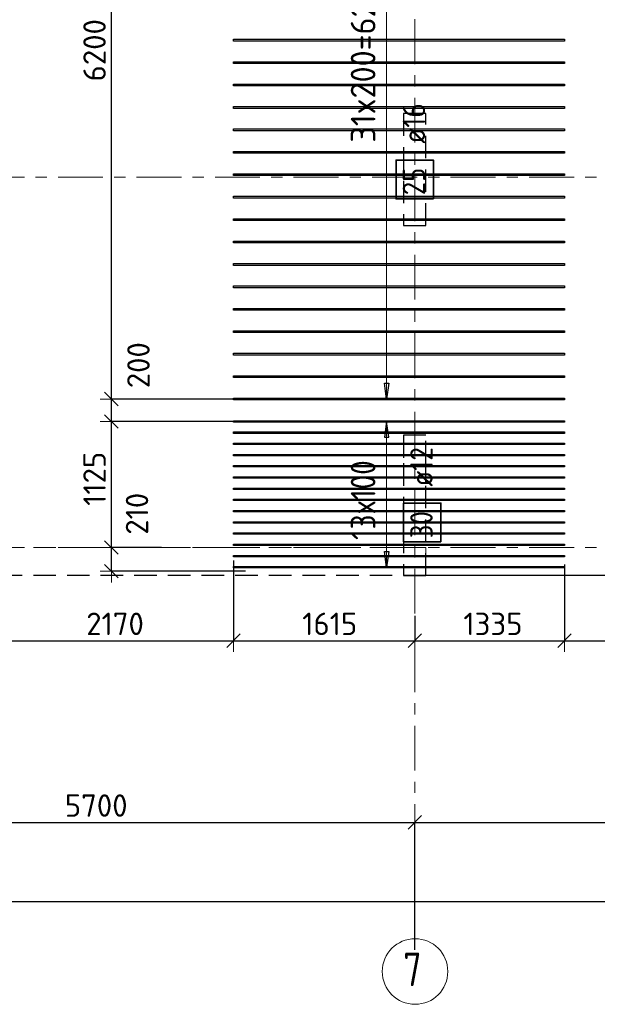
# Model space of a CAD drawing. Header units: metres. Extents: x -38 to 97, y -15 to 21.
# Tile 12 of 82: x 16 to 21, y -4 to 5. Entities that reach past the tile are written whole.
import ezdxf

# ---------------------------------------------------------------- set-up
doc = ezdxf.new("R2010")
doc.units = ezdxf.units.M
doc.header["$PDMODE"] = 65
for name, pattern in [('______11', [0.5, 0.4, -0.05, 0, -0.05]), ('______2', [0.27, 0.2, -0.07]), ('______3', [0.5, 0.4, -0.1]), ('______5', [1.1, 0.8, -0.1, 0.1, -0.1])]:
    doc.linetypes.add(name, pattern=pattern)
for name, color, linetype, lineweight in [('XR$2$Осевая линия (1)', 7, '______5', 13), ('XR$2$Размерная линия (1)', 7, 'Continuous', 13), ('XR$3$Балка (1)', 7, '______3', 13), ('XR$3$Перекрытие (1)', 7, 'Continuous', 35), ('XR$3$Размерная линия (1)', 7, 'Continuous', 13)]:
    doc.layers.add(name, color=color, linetype=linetype, lineweight=lineweight)
doc.layers.add('XR$3$Арм.стержн.Доп. Арм верхн.зоны Х', color=7, linetype='Continuous', lineweight=35, true_color=0x8c8cff)
doc.layers.add('XR$5$Стена_ бетон несущ.', color=7, linetype='Continuous', lineweight=70, true_color=0xb4b496)
doc.styles.add('ISOCPEUR', font='txt')
doc.dimstyles.new('DIMSTYLE_3', dxfattribs={"dimtxt": 0.2, "dimasz": 0.2, "dimexe": 0, "dimexo": 0, "dimgap": 0.1, "dimtad": 2, "dimdec": 0, "dimlfac": 1000, "dimrnd": 5, "dimzin": 12, "dimdsep": 46, "dimtxsty": 'ISOCPEUR', "dimblk1": 'ALL_ML_STRICH', "dimblk2": 'ALL_ML_STRICH', "dimsah": 1, "dimcen": 0, "dimclrd": 7, "dimclre": 256, "dimclrt": 7, "dimadec": 0, "dimazin": 0, "dimtfac": 1, "dimtdec": 0, "dimtix": 1, "dimtmove": 2, "dimatfit": 3, "dimfxl": 0, "dimtzin": 0, "dimlwd": 0, "dimlwe": -3, "dimarcsym": 0})
doc.dimstyles.new('DIMSTYLE_7', dxfattribs={"dimtxt": 0.2, "dimasz": 0.2, "dimexe": 0, "dimexo": 0, "dimgap": 0.1, "dimtad": 0, "dimdec": 0, "dimlfac": 1000, "dimrnd": 5, "dimzin": 12, "dimdsep": 46, "dimtxsty": 'ISOCPEUR', "dimblk1": 'ALL_ML_STRICH', "dimblk2": 'ALL_ML_STRICH', "dimsah": 1, "dimcen": 0, "dimclrd": 7, "dimclre": 256, "dimclrt": 7, "dimadec": 0, "dimazin": 0, "dimtfac": 1, "dimtdec": 0, "dimtix": 1, "dimtmove": 2, "dimatfit": 3, "dimfxl": 0, "dimtvp": 1.2, "dimtzin": 0, "dimlwd": 0, "dimlwe": -3, "dimarcsym": 0})

# ---------------------------------------------------------------- blocks, each defined once
blk = doc.blocks.new('ALL_ML_STRICH')
at = {"color": 0, "linetype": 'ByBlock', "lineweight": -2}
for p, q in [((0, -0.5), (0, 0.5)), ((-1, 0), (0.5, 0)), ((-0.3, -0.3), (0.3, 0.3))]:
    blk.add_line(p, q, dxfattribs=at)
blk = doc.blocks.new('*D12')
at = {"layer": 'DEFPOINTS', "color": 7, "linetype": 'Continuous', "lineweight": 13, "transparency": 33554687}
for p in [(0.5, -3.1033), (0.5, -3.1563), (61.6, -3.1401)]:
    blk.add_point(p, dxfattribs=at)
at = {"layer": 'XR$2$Размерная линия (1)', "color": 9, "linetype": 'Continuous', "lineweight": -2, "true_color": 0xc7c7c7, "transparency": 33554687}
for p, q in [((0.5, -3.1233), (0.5, -3.1563)), ((61.6, -3.1563), (61.6, -3.1563))]:
    blk.add_line(p, q, dxfattribs=at)
at = {"layer": 'XR$2$Размерная линия (1)', "color": 7, "linetype": 'Continuous', "lineweight": -2, "transparency": 33554687}
blk.add_line((0.5, -3.1563), (61.6, -3.1563), dxfattribs=at)
at = {"layer": 'XR$2$Размерная линия (1)', "color": 7, "linetype": 'Continuous', "lineweight": 13, "transparency": 33554687, "xscale": 0.2, "yscale": 0.2, "zscale": 0.2, "rotation": 180}
blk.add_blockref('ALL_ML_STRICH', (0.5, -3.1563), dxfattribs=at)
at = {"layer": 'XR$2$Размерная линия (1)', "color": 7, "linetype": 'Continuous', "lineweight": 13, "transparency": 33554687, "xscale": 0.2, "yscale": 0.2, "zscale": 0.2}
blk.add_blockref('ALL_ML_STRICH', (61.6, -3.1563), dxfattribs=at)
at = {"layer": 'XR$2$Размерная линия (1)', "color": 7, "linetype": 'Continuous', "lineweight": 13, "transparency": 33554687, "insert": (31.1, -3.0063), "char_height": 0.2, "width": 1, "attachment_point": 5, "style": 'ISOCPEUR'}
blk.add_mtext('\\A1;{61100}', dxfattribs=at)
blk = doc.blocks.new('*D16')
at = {"layer": 'DEFPOINTS', "color": 7, "linetype": 'Continuous', "lineweight": 13, "transparency": 33554687}
for p in [(13.75, -2.452), (13.75, -3.5132), (19.45, -3.6075)]:
    blk.add_point(p, dxfattribs=at)
at = {"layer": 'XR$2$Размерная линия (1)', "color": 9, "linetype": 'Continuous', "lineweight": -2, "true_color": 0xc7c7c7, "transparency": 33554687}
for p, q in [((13.75, -3.4932), (13.75, -2.452)), ((19.45, -3.5875), (19.45, -2.452))]:
    blk.add_line(p, q, dxfattribs=at)
at = {"layer": 'XR$2$Размерная линия (1)', "color": 7, "linetype": 'Continuous', "lineweight": -2, "transparency": 33554687}
blk.add_line((13.75, -2.452), (19.45, -2.452), dxfattribs=at)
at = {"layer": 'XR$2$Размерная линия (1)', "color": 7, "linetype": 'Continuous', "lineweight": 13, "transparency": 33554687, "xscale": 0.2, "yscale": 0.2, "zscale": 0.2, "rotation": 180}
blk.add_blockref('ALL_ML_STRICH', (13.75, -2.452), dxfattribs=at)
at = {"layer": 'XR$2$Размерная линия (1)', "color": 7, "linetype": 'Continuous', "lineweight": 13, "transparency": 33554687, "xscale": 0.2, "yscale": 0.2, "zscale": 0.2}
blk.add_blockref('ALL_ML_STRICH', (19.45, -2.452), dxfattribs=at)
at = {"layer": 'XR$2$Размерная линия (1)', "color": 7, "linetype": 'Continuous', "lineweight": 13, "transparency": 33554687, "insert": (16.61, -2.302), "char_height": 0.2, "width": 0.8, "attachment_point": 5, "style": 'ISOCPEUR'}
blk.add_mtext('\\A1;{5700}', dxfattribs=at)
blk = doc.blocks.new('*D17')
at = {"layer": 'DEFPOINTS', "color": 7, "linetype": 'Continuous', "lineweight": 13, "transparency": 33554687}
for p in [(19.45, -2.452), (23.95, -3.5208), (19.45, -3.6075)]:
    blk.add_point(p, dxfattribs=at)
at = {"layer": 'XR$2$Размерная линия (1)', "color": 9, "linetype": 'Continuous', "lineweight": -2, "true_color": 0xc7c7c7, "transparency": 33554687}
for p, q in [((19.45, -3.5875), (19.45, -2.452)), ((23.95, -3.5008), (23.95, -2.452))]:
    blk.add_line(p, q, dxfattribs=at)
at = {"layer": 'XR$2$Размерная линия (1)', "color": 7, "linetype": 'Continuous', "lineweight": -2, "transparency": 33554687}
blk.add_line((19.45, -2.452), (23.95, -2.452), dxfattribs=at)
at = {"layer": 'XR$2$Размерная линия (1)', "color": 7, "linetype": 'Continuous', "lineweight": 13, "transparency": 33554687, "xscale": 0.2, "yscale": 0.2, "zscale": 0.2, "rotation": 180}
blk.add_blockref('ALL_ML_STRICH', (19.45, -2.452), dxfattribs=at)
at = {"layer": 'XR$2$Размерная линия (1)', "color": 7, "linetype": 'Continuous', "lineweight": 13, "transparency": 33554687, "xscale": 0.2, "yscale": 0.2, "zscale": 0.2}
blk.add_blockref('ALL_ML_STRICH', (23.95, -2.452), dxfattribs=at)
at = {"layer": 'XR$2$Размерная линия (1)', "color": 7, "linetype": 'Continuous', "lineweight": 13, "transparency": 33554687, "insert": (21.7, -2.302), "char_height": 0.2, "width": 0.8, "attachment_point": 5, "style": 'ISOCPEUR'}
blk.add_mtext('\\A1;{4500}', dxfattribs=at)
blk = doc.blocks.new('*D105')
at = {"layer": 'DEFPOINTS', "color": 7, "linetype": 'Continuous', "lineweight": 13, "transparency": 33554687}
for p in [(15.6623, -0.1338), (17.8341, -0.0957), (15.6623, -0.8318)]:
    blk.add_point(p, dxfattribs=at)
at = {"layer": 'XR$3$Размерная линия (1)', "color": 9, "linetype": 'Continuous', "lineweight": -2, "true_color": 0xc7c7c7, "transparency": 33554687}
for p, q in [((15.6623, -0.1538), (15.6623, -0.8318)), ((17.8341, -0.1157), (17.8341, -0.8318))]:
    blk.add_line(p, q, dxfattribs=at)
at = {"layer": 'XR$3$Размерная линия (1)', "color": 7, "linetype": 'Continuous', "lineweight": -2, "transparency": 33554687}
blk.add_line((15.6623, -0.8318), (17.8341, -0.8318), dxfattribs=at)
at = {"layer": 'XR$3$Размерная линия (1)', "color": 7, "linetype": 'Continuous', "lineweight": 13, "transparency": 33554687, "xscale": 0.2, "yscale": 0.2, "zscale": 0.2, "rotation": 180}
blk.add_blockref('ALL_ML_STRICH', (15.6623, -0.8318), dxfattribs=at)
at = {"layer": 'XR$3$Размерная линия (1)', "color": 7, "linetype": 'Continuous', "lineweight": 13, "transparency": 33554687, "xscale": 0.2, "yscale": 0.2, "zscale": 0.2}
blk.add_blockref('ALL_ML_STRICH', (17.8341, -0.8318), dxfattribs=at)
at = {"layer": 'XR$3$Размерная линия (1)', "color": 7, "linetype": 'Continuous', "lineweight": 13, "transparency": 33554687, "insert": (16.7782, -0.6818), "char_height": 0.2, "width": 0.8, "attachment_point": 5, "style": 'ISOCPEUR'}
blk.add_mtext('\\A1;{2170}', dxfattribs=at)
blk = doc.blocks.new('*D106')
at = {"layer": 'DEFPOINTS', "color": 7, "linetype": 'Continuous', "lineweight": 13, "transparency": 33554687}
for p in [(17.8341, -0.0957), (19.45, -0.5899), (17.8341, -0.8318)]:
    blk.add_point(p, dxfattribs=at)
at = {"layer": 'XR$3$Размерная линия (1)', "color": 9, "linetype": 'Continuous', "lineweight": -2, "true_color": 0xc7c7c7, "transparency": 33554687}
for p, q in [((17.8341, -0.1157), (17.8341, -0.8318)), ((19.45, -0.6099), (19.45, -0.8318))]:
    blk.add_line(p, q, dxfattribs=at)
at = {"layer": 'XR$3$Размерная линия (1)', "color": 7, "linetype": 'Continuous', "lineweight": -2, "transparency": 33554687}
blk.add_line((17.8341, -0.8318), (19.45, -0.8318), dxfattribs=at)
at = {"layer": 'XR$3$Размерная линия (1)', "color": 7, "linetype": 'Continuous', "lineweight": 13, "transparency": 33554687, "xscale": 0.2, "yscale": 0.2, "zscale": 0.2, "rotation": 180}
blk.add_blockref('ALL_ML_STRICH', (17.8341, -0.8318), dxfattribs=at)
at = {"layer": 'XR$3$Размерная линия (1)', "color": 7, "linetype": 'Continuous', "lineweight": 13, "transparency": 33554687, "xscale": 0.2, "yscale": 0.2, "zscale": 0.2}
blk.add_blockref('ALL_ML_STRICH', (19.45, -0.8318), dxfattribs=at)
at = {"layer": 'XR$3$Размерная линия (1)', "color": 7, "linetype": 'Continuous', "lineweight": 13, "transparency": 33554687, "insert": (18.692, -0.6818), "char_height": 0.2, "width": 0.8, "attachment_point": 5, "style": 'ISOCPEUR'}
blk.add_mtext('\\A1;{1615}', dxfattribs=at)
blk = doc.blocks.new('*D107')
at = {"layer": 'DEFPOINTS', "color": 7, "linetype": 'Continuous', "lineweight": 13, "transparency": 33554687}
for p in [(20.7841, -0.1338), (19.45, -0.5899), (19.45, -0.8318)]:
    blk.add_point(p, dxfattribs=at)
at = {"layer": 'XR$3$Размерная линия (1)', "color": 9, "linetype": 'Continuous', "lineweight": -2, "true_color": 0xc7c7c7, "transparency": 33554687}
for p, q in [((20.7841, -0.1538), (20.7841, -0.8318)), ((19.45, -0.6099), (19.45, -0.8318))]:
    blk.add_line(p, q, dxfattribs=at)
at = {"layer": 'XR$3$Размерная линия (1)', "color": 7, "linetype": 'Continuous', "lineweight": -2, "transparency": 33554687}
blk.add_line((19.45, -0.8318), (20.7841, -0.8318), dxfattribs=at)
at = {"layer": 'XR$3$Размерная линия (1)', "color": 7, "linetype": 'Continuous', "lineweight": 13, "transparency": 33554687, "xscale": 0.2, "yscale": 0.2, "zscale": 0.2, "rotation": 180}
blk.add_blockref('ALL_ML_STRICH', (19.45, -0.8318), dxfattribs=at)
at = {"layer": 'XR$3$Размерная линия (1)', "color": 7, "linetype": 'Continuous', "lineweight": 13, "transparency": 33554687, "xscale": 0.2, "yscale": 0.2, "zscale": 0.2}
blk.add_blockref('ALL_ML_STRICH', (20.7841, -0.8318), dxfattribs=at)
at = {"layer": 'XR$3$Размерная линия (1)', "color": 7, "linetype": 'Continuous', "lineweight": 13, "transparency": 33554687, "insert": (20.147, -0.6818), "char_height": 0.2, "width": 0.8, "attachment_point": 5, "style": 'ISOCPEUR'}
blk.add_mtext('\\A1;{1335}', dxfattribs=at)
blk = doc.blocks.new('*D108')
at = {"layer": 'DEFPOINTS', "color": 7, "linetype": 'Continuous', "lineweight": 13, "transparency": 33554687}
for p in [(20.7841, -0.1338), (22.5029, -0.0957), (20.7841, -0.8318)]:
    blk.add_point(p, dxfattribs=at)
at = {"layer": 'XR$3$Размерная линия (1)', "color": 9, "linetype": 'Continuous', "lineweight": -2, "true_color": 0xc7c7c7, "transparency": 33554687}
for p, q in [((20.7841, -0.1538), (20.7841, -0.8318)), ((22.5029, -0.1157), (22.5029, -0.8318))]:
    blk.add_line(p, q, dxfattribs=at)
at = {"layer": 'XR$3$Размерная линия (1)', "color": 7, "linetype": 'Continuous', "lineweight": -2, "transparency": 33554687}
blk.add_line((20.7841, -0.8318), (22.5029, -0.8318), dxfattribs=at)
at = {"layer": 'XR$3$Размерная линия (1)', "color": 7, "linetype": 'Continuous', "lineweight": 13, "transparency": 33554687, "xscale": 0.2, "yscale": 0.2, "zscale": 0.2, "rotation": 180}
blk.add_blockref('ALL_ML_STRICH', (20.7841, -0.8318), dxfattribs=at)
at = {"layer": 'XR$3$Размерная линия (1)', "color": 7, "linetype": 'Continuous', "lineweight": 13, "transparency": 33554687, "xscale": 0.2, "yscale": 0.2, "zscale": 0.2}
blk.add_blockref('ALL_ML_STRICH', (22.5029, -0.8318), dxfattribs=at)
at = {"layer": 'XR$3$Размерная линия (1)', "color": 7, "linetype": 'Continuous', "lineweight": 13, "transparency": 33554687, "insert": (21.6735, -0.6818), "char_height": 0.2, "width": 0.8, "attachment_point": 5, "style": 'ISOCPEUR'}
blk.add_mtext('\\A1;{1720}', dxfattribs=at)
blk = doc.blocks.new('*D389')
at = {"layer": 'DEFPOINTS', "color": 7, "linetype": 'Continuous', "lineweight": 13, "transparency": 33554687}
for p in [(17.2125, 0), (16.7454, -0.2119), (17.9626, -0.2119)]:
    blk.add_point(p, dxfattribs=at)
at = {"layer": 'XR$3$Размерная линия (1)', "color": 9, "linetype": 'Continuous', "lineweight": -2, "true_color": 0xc7c7c7, "transparency": 33554687}
for p, q in [((17.1925, 0), (16.7454, 0)), ((17.9426, -0.2119), (16.7454, -0.2119))]:
    blk.add_line(p, q, dxfattribs=at)
at = {"layer": 'XR$3$Размерная линия (1)', "color": 7, "linetype": 'Continuous', "lineweight": -2, "transparency": 33554687}
blk.add_line((16.7454, -0.2119), (16.7454, 0), dxfattribs=at)
at = {"layer": 'XR$3$Размерная линия (1)', "color": 7, "linetype": 'Continuous', "lineweight": 13, "transparency": 33554687, "xscale": 0.2, "yscale": 0.2, "zscale": 0.2}
for p, rotation in [((16.7454, 0), 90), ((16.7454, -0.2119), 270)]:
    blk.add_blockref('ALL_ML_STRICH', p, dxfattribs=dict(at, rotation=rotation))
at = {"layer": 'XR$3$Размерная линия (1)', "color": 7, "linetype": 'Continuous', "lineweight": 13, "transparency": 33554687, "insert": (16.974, 0.3001), "char_height": 0.2, "width": 0.6, "attachment_point": 5, "rotation": 90, "style": 'ISOCPEUR'}
blk.add_mtext('\\A1;{210}', dxfattribs=at)
blk = doc.blocks.new('*D390')
at = {"layer": 'DEFPOINTS', "color": 7, "linetype": 'Continuous', "lineweight": 13, "transparency": 33554687}
for p in [(17.9034, 1.1231), (16.7454, 0), (17.2125, 0)]:
    blk.add_point(p, dxfattribs=at)
at = {"layer": 'XR$3$Размерная линия (1)', "color": 9, "linetype": 'Continuous', "lineweight": -2, "true_color": 0xc7c7c7, "transparency": 33554687}
for p, q in [((17.8834, 1.1231), (16.7454, 1.1231)), ((17.1925, 0), (16.7454, 0))]:
    blk.add_line(p, q, dxfattribs=at)
at = {"layer": 'XR$3$Размерная линия (1)', "color": 7, "linetype": 'Continuous', "lineweight": -2, "transparency": 33554687}
blk.add_line((16.7454, 0), (16.7454, 1.1231), dxfattribs=at)
at = {"layer": 'XR$3$Размерная линия (1)', "color": 7, "linetype": 'Continuous', "lineweight": 13, "transparency": 33554687, "xscale": 0.2, "yscale": 0.2, "zscale": 0.2}
for p, rotation in [((16.7454, 1.1231), 90), ((16.7454, 0), 270)]:
    blk.add_blockref('ALL_ML_STRICH', p, dxfattribs=dict(at, rotation=rotation))
at = {"layer": 'XR$3$Размерная линия (1)', "color": 7, "linetype": 'Continuous', "lineweight": 13, "transparency": 33554687, "insert": (16.5954, 0.6116), "char_height": 0.2, "width": 0.8, "attachment_point": 5, "rotation": 90, "style": 'ISOCPEUR'}
blk.add_mtext('\\A1;{1125}', dxfattribs=at)
blk = doc.blocks.new('*D391')
at = {"layer": 'DEFPOINTS', "color": 7, "linetype": 'Continuous', "lineweight": 13, "transparency": 33554687}
for p in [(17.9203, 1.3231), (16.7454, 1.1231), (17.9034, 1.1231)]:
    blk.add_point(p, dxfattribs=at)
at = {"layer": 'XR$3$Размерная линия (1)', "color": 9, "linetype": 'Continuous', "lineweight": -2, "true_color": 0xc7c7c7, "transparency": 33554687}
for p, q in [((17.9003, 1.3231), (16.7454, 1.3231)), ((17.8834, 1.1231), (16.7454, 1.1231))]:
    blk.add_line(p, q, dxfattribs=at)
at = {"layer": 'XR$3$Размерная линия (1)', "color": 7, "linetype": 'Continuous', "lineweight": -2, "transparency": 33554687}
blk.add_line((16.7454, 1.1231), (16.7454, 1.3231), dxfattribs=at)
at = {"layer": 'XR$3$Размерная линия (1)', "color": 7, "linetype": 'Continuous', "lineweight": 13, "transparency": 33554687, "xscale": 0.2, "yscale": 0.2, "zscale": 0.2}
for p, rotation in [((16.7454, 1.3231), 90), ((16.7454, 1.1231), 270)]:
    blk.add_blockref('ALL_ML_STRICH', p, dxfattribs=dict(at, rotation=rotation))
at = {"layer": 'XR$3$Размерная линия (1)', "color": 7, "linetype": 'Continuous', "lineweight": 13, "transparency": 33554687, "insert": (16.987, 1.6246), "char_height": 0.2, "width": 0.6, "attachment_point": 5, "rotation": 90, "style": 'ISOCPEUR'}
blk.add_mtext('\\A1;{200}', dxfattribs=at)
blk = doc.blocks.new('*D392')
at = {"layer": 'DEFPOINTS', "color": 7, "linetype": 'Continuous', "lineweight": 13, "transparency": 33554687}
for p in [(17.8714, 7.5231), (16.7454, 1.3231), (17.9203, 1.3231)]:
    blk.add_point(p, dxfattribs=at)
at = {"layer": 'XR$3$Размерная линия (1)', "color": 9, "linetype": 'Continuous', "lineweight": -2, "true_color": 0xc7c7c7, "transparency": 33554687}
for p, q in [((17.8514, 7.5231), (16.7454, 7.5231)), ((17.9003, 1.3231), (16.7454, 1.3231))]:
    blk.add_line(p, q, dxfattribs=at)
at = {"layer": 'XR$3$Размерная линия (1)', "color": 7, "linetype": 'Continuous', "lineweight": -2, "transparency": 33554687}
blk.add_line((16.7454, 1.3231), (16.7454, 7.5231), dxfattribs=at)
at = {"layer": 'XR$3$Размерная линия (1)', "color": 7, "linetype": 'Continuous', "lineweight": 13, "transparency": 33554687, "xscale": 0.2, "yscale": 0.2, "zscale": 0.2}
for p, rotation in [((16.7454, 7.5231), 90), ((16.7454, 1.3231), 270)]:
    blk.add_blockref('ALL_ML_STRICH', p, dxfattribs=dict(at, rotation=rotation))
at = {"layer": 'XR$3$Размерная линия (1)', "color": 7, "linetype": 'Continuous', "lineweight": 13, "transparency": 33554687, "insert": (16.5954, 4.4331), "char_height": 0.2, "width": 0.8, "attachment_point": 5, "rotation": 90, "style": 'ISOCPEUR'}
blk.add_mtext('\\A1;{6200}', dxfattribs=at)

msp = doc.modelspace()

# ---------------------------------------------------------------- linework, layer by layer
at = {"layer": 'XR$2$Осевая линия (1)', "color": 253, "linetype": '______11', "lineweight": 13, "true_color": 0xa0a0a0, "transparency": 33554687}
for p, q in [((19.45, -3.39), (19.45, 8.13)), ((-2.63, 3.3), (62.6, 3.3)), ((-2.63, 0), (62.6, 0))]:
    msp.add_line(p, q, dxfattribs=at)
at = {"layer": 'XR$2$Осевая линия (1)', "color": 7, "linetype": 'Continuous', "lineweight": 13, "transparency": 33554687}
msp.add_circle((19.4524, -3.7819), 0.2924, dxfattribs=at)
at = {"layer": 'XR$3$Арм.стержн.Доп. Арм верхн.зоны Х', "color": 7, "linetype": 'Continuous', "lineweight": 13, "transparency": 33554687}
for p, q in [((19.1995, 1.3231), (19.1995, 7.5231)), ((19.1995, 1.3231), (19.1995, 1.3231)), ((19.1995, 1.1231), (19.1995, 1.1231)), ((19.1995, -0.1769), (19.1995, 1.1231)), ((19.1995, -0.1769), (19.1995, -0.1769))]:
    msp.add_line(p, q, dxfattribs=at)
at = {"layer": 'XR$3$Арм.стержн.Доп. Арм верхн.зоны Х', "color": 7, "linetype": 'Continuous', "lineweight": 25, "transparency": 33554687}
for p, q in [((19.1995, 1.3231), (19.1795, 1.4631)), ((19.1795, 1.4631), (19.2195, 1.4631)), ((19.2195, 1.4631), (19.1995, 1.3231)), ((19.1995, 1.1231), (19.1795, 0.9831)), ((19.2195, 0.9831), (19.1995, 1.1231)), ((19.1795, 0.9831), (19.2195, 0.9831)), ((19.1995, -0.1769), (19.1795, -0.0369)), ((19.1795, -0.0369), (19.2195, -0.0369)), ((19.2195, -0.0369), (19.1995, -0.1769))]:
    msp.add_line(p, q, dxfattribs=at)
at = {"layer": 'XR$3$Арм.стержн.Доп. Арм верхн.зоны Х', "color": 253, "linetype": 'Continuous', "lineweight": -3, "true_color": 0xa0a0a0, "transparency": 33554687}
for p, q in [((19.1995, 1.3231), (19.0995, 1.3231)), ((19.1995, 1.3231), (19.2995, 1.3231)), ((19.1995, 1.1231), (19.0995, 1.1231)), ((19.1995, 1.1231), (19.2995, 1.1231)), ((19.1995, -0.1769), (19.0995, -0.1769)), ((19.1995, -0.1769), (19.2995, -0.1769))]:
    msp.add_line(p, q, dxfattribs=at)
at = {"layer": 'XR$3$Арм.стержн.Доп. Арм верхн.зоны Х', "color": 7, "linetype": 'Continuous', "lineweight": 25, "transparency": 33554687}
for points in [[(20.7841, 4.5151), (17.8341, 4.5151), (17.8341, 4.5311), (20.7841, 4.5311), (20.7841, 4.5151)], [(20.7841, 4.3151), (17.8341, 4.3151), (17.8341, 4.3311), (20.7841, 4.3311), (20.7841, 4.3151)], [(20.7841, 4.1151), (17.8341, 4.1151), (17.8341, 4.1311), (20.7841, 4.1311), (20.7841, 4.1151)], [(20.7841, 3.9151), (17.8341, 3.9151), (17.8341, 3.9311), (20.7841, 3.9311), (20.7841, 3.9151)], [(20.7841, 3.7151), (17.8341, 3.7151), (17.8341, 3.7311), (20.7841, 3.7311), (20.7841, 3.7151)], [(20.7841, 3.5151), (17.8341, 3.5151), (17.8341, 3.5311), (20.7841, 3.5311), (20.7841, 3.5151)], [(20.7841, 3.3151), (17.8341, 3.3151), (17.8341, 3.3311), (20.7841, 3.3311), (20.7841, 3.3151)], [(20.7841, 3.1151), (17.8341, 3.1151), (17.8341, 3.1311), (20.7841, 3.1311), (20.7841, 3.1151)], [(20.7841, 2.9151), (17.8341, 2.9151), (17.8341, 2.9311), (20.7841, 2.9311), (20.7841, 2.9151)], [(20.7841, 2.7151), (17.8341, 2.7151), (17.8341, 2.7311), (20.7841, 2.7311), (20.7841, 2.7151)], [(20.7841, 2.5151), (17.8341, 2.5151), (17.8341, 2.5311), (20.7841, 2.5311), (20.7841, 2.5151)], [(20.7841, 2.3151), (17.8341, 2.3151), (17.8341, 2.3311), (20.7841, 2.3311), (20.7841, 2.3151)], [(20.7841, 2.1151), (17.8341, 2.1151), (17.8341, 2.1311), (20.7841, 2.1311), (20.7841, 2.1151)], [(20.7841, 1.9151), (17.8341, 1.9151), (17.8341, 1.9311), (20.7841, 1.9311), (20.7841, 1.9151)], [(20.7841, 1.7151), (17.8341, 1.7151), (17.8341, 1.7311), (20.7841, 1.7311), (20.7841, 1.7151)], [(20.7841, 1.5151), (17.8341, 1.5151), (17.8341, 1.5311), (20.7841, 1.5311), (20.7841, 1.5151)], [(20.7841, 1.3151), (17.8341, 1.3151), (17.8341, 1.3311), (20.7841, 1.3311), (20.7841, 1.3151)]]:
    msp.add_lwpolyline(points, dxfattribs=at)
at = {"layer": 'XR$3$Арм.стержн.Доп. Арм верхн.зоны Х', "color": 7, "linetype": 'Continuous', "lineweight": 35, "transparency": 33554687}
for points in [[(19.6161, 3.1071), (19.6161, 3.4538), (19.2828, 3.4538), (19.2828, 3.1071), (19.6161, 3.1071)], [(19.6832, 0.0483), (19.6832, 0.395), (19.3498, 0.395), (19.3498, 0.0483), (19.6832, 0.0483)]]:
    msp.add_lwpolyline(points, dxfattribs=at)
at = {"layer": 'XR$3$Арм.стержн.Доп. Арм верхн.зоны Х', "color": 34, "linetype": 'Continuous', "lineweight": 25, "transparency": 33554687}
for points in [[(20.7841, 1.1171), (17.8341, 1.1171), (17.8341, 1.1291), (20.7841, 1.1291), (20.7841, 1.1171)], [(20.7841, 1.0171), (17.8341, 1.0171), (17.8341, 1.0291), (20.7841, 1.0291), (20.7841, 1.0171)], [(20.7841, 0.9171), (17.8341, 0.9171), (17.8341, 0.9291), (20.7841, 0.9291), (20.7841, 0.9171)], [(20.7841, 0.8171), (17.8341, 0.8171), (17.8341, 0.8291), (20.7841, 0.8291), (20.7841, 0.8171)], [(20.7841, 0.7171), (17.8341, 0.7171), (17.8341, 0.7291), (20.7841, 0.7291), (20.7841, 0.7171)], [(20.7841, 0.6171), (17.8341, 0.6171), (17.8341, 0.6291), (20.7841, 0.6291), (20.7841, 0.6171)], [(20.7841, 0.5171), (17.8341, 0.5171), (17.8341, 0.5291), (20.7841, 0.5291), (20.7841, 0.5171)], [(20.7841, 0.4171), (17.8341, 0.4171), (17.8341, 0.4291), (20.7841, 0.4291), (20.7841, 0.4171)], [(20.7841, 0.3171), (17.8341, 0.3171), (17.8341, 0.3291), (20.7841, 0.3291), (20.7841, 0.3171)], [(20.7841, 0.2171), (17.8341, 0.2171), (17.8341, 0.2291), (20.7841, 0.2291), (20.7841, 0.2171)], [(20.7841, 0.1171), (17.8341, 0.1171), (17.8341, 0.1291), (20.7841, 0.1291), (20.7841, 0.1171)], [(20.7841, 0.0171), (17.8341, 0.0171), (17.8341, 0.0291), (20.7841, 0.0291), (20.7841, 0.0171)], [(20.7841, -0.0829), (17.8341, -0.0829), (17.8341, -0.0709), (20.7841, -0.0709), (20.7841, -0.0829)], [(20.7841, -0.1829), (17.8341, -0.1829), (17.8341, -0.1709), (20.7841, -0.1709), (20.7841, -0.1829)]]:
    msp.add_lwpolyline(points, dxfattribs=at)
at = {"layer": 'XR$3$Балка (1)', "color": 7, "linetype": '______2', "lineweight": 25, "transparency": 33554687}
msp.add_line((19.55, -0.2495), (13.6501, -0.2498), dxfattribs=at)
at = {"layer": 'XR$3$Перекрытие (1)', "color": 7, "linetype": '______2', "lineweight": 18, "transparency": 33554687}
for p, q in [((13.6501, 0.0002), (19.55, 0.0005)), ((19.55, 0.0005), (19.55, -0.2498))]:
    msp.add_line(p, q, dxfattribs=at)
at = {"layer": 'XR$3$Перекрытие (1)', "color": 7, "linetype": 'Continuous', "lineweight": 25, "transparency": 33554687}
msp.add_line((32.675, -0.25), (19.55, -0.2498), dxfattribs=at)
at = {"layer": 'XR$5$Стена_ бетон несущ.', "color": 253, "linetype": '______2', "lineweight": -3, "true_color": 0xa0a0a0, "transparency": 33554687}
for p, q in [((19.35, 3.87), (19.35, 2.87)), ((19.55, 3.87), (19.35, 3.87)), ((19.55, 2.87), (19.55, 3.87)), ((19.35, 2.87), (19.55, 2.87)), ((19.55, 1), (19.35, 1)), ((19.35, 1), (19.35, 0.75)), ((19.55, 0.75), (19.55, 1)), ((19.35, 0.75), (19.35, -0.25)), ((19.55, 0.5702), (19.55, 0.75)), ((19.55, -0.25), (19.55, 0.5702)), ((19.35, -0.25), (19.55, -0.25))]:
    msp.add_line(p, q, dxfattribs=at)

# ---------------------------------------------------------------- texts
at = {"layer": 'XR$2$Осевая линия (1)', "color": 7, "linetype": 'Continuous', "lineweight": 13, "transparency": 33554687, "insert": (19.3474, -3.9124), "char_height": 0.3, "width": 0.326407, "attachment_point": 7, "style": 'ISOCPEUR'}
msp.add_mtext('\\W0.78;7', dxfattribs=at)
at = {"layer": 'XR$3$Арм.стержн.Доп. Арм верхн.зоны Х', "color": 7, "linetype": 'Continuous', "lineweight": 13, "transparency": 33554687, "char_height": 0.22, "attachment_point": 7, "rotation": 90, "style": 'ISOCPEUR'}
for s, insert, width in [('\\W0.95;31x200=6200', (19.0995, 3.6091), 1.753128), ('\\W0.86;13x100', (19.0995, 0.0661), 0.930455)]:
    msp.add_mtext(s, dxfattribs=dict(at, insert=insert, width=width))
at = {"layer": 'XR$3$Арм.стержн.Доп. Арм верхн.зоны Х', "color": 7, "linetype": 'Continuous', "lineweight": 25, "transparency": 33554687, "char_height": 0.2, "attachment_point": 7, "rotation": 90, "style": 'ISOCPEUR'}
for s, insert, width in [('\\W0.89; ø16 ', (19.5428, 3.4871), 0.749105), ('\\W0.87;25', (19.5428, 3.1404), 0.367208), ('\\W0.89; ø12 ', (19.6098, 0.4283), 0.749105), ('\\W0.87;30', (19.6098, 0.0816), 0.367208)]:
    msp.add_mtext(s, dxfattribs=dict(at, insert=insert, width=width))

# ---------------------------------------------------------------- dimensions: what is measured, and where the dimension line sits
at = {"layer": 'XR$2$Размерная линия (1)', "color": 7, "linetype": 'Continuous', "lineweight": 13, "transparency": 33554687}
for base, p1, p2, picture, middle in [((19.45, -2.452), (13.75, -3.4932), (19.45, -3.5875), '*D16', (16.61, -2.302)), ((23.95, -2.452), (19.45, -3.5875), (23.95, -3.5008), '*D17', (21.7, -2.302)), ((61.6, -3.1563), (0.5, -3.1233), (61.6, -3.1563), '*D12', (31.1, -3.0063))]:
    dim = msp.add_linear_dim(base=base, p1=p1, p2=p2, dimstyle='DIMSTYLE_3', override={"dimpost": '<>', "dimclrd": 7, "dimclre": 9, "dimclrt": 7, "dimlwd": 0, "dimlwe": 65533}, dxfattribs=at)
    dim.commit()
    dim.dimension.update_dxf_attribs({"geometry": picture, "text_midpoint": middle, "dimtype": 160})
at = {"layer": 'XR$3$Размерная линия (1)', "color": 7, "linetype": 'Continuous', "lineweight": 13, "transparency": 33554687}
for base, p1, p2, dimstyle, picture, middle in [((16.7454, 7.5231), (17.9003, 1.3231), (17.8514, 7.5231), 'DIMSTYLE_3', '*D392', (16.5954, 4.4331)), ((16.7454, 1.3231), (17.8834, 1.1231), (17.9003, 1.3231), 'DIMSTYLE_7', '*D391', (16.987, 1.6246)), ((16.7454, 1.1231), (17.1925, 0), (17.8834, 1.1231), 'DIMSTYLE_3', '*D390', (16.5954, 0.6116)), ((16.7454, 0), (17.9426, -0.2119), (17.1925, 0), 'DIMSTYLE_7', '*D389', (16.974, 0.3001))]:
    dim = msp.add_linear_dim(base=base, p1=p1, p2=p2, angle=90, dimstyle=dimstyle, override={"dimpost": '<>', "dimclrd": 7, "dimclre": 9, "dimclrt": 7, "dimlwd": 0, "dimlwe": 65533}, dxfattribs=at)
    dim.commit()
    dim.dimension.update_dxf_attribs({"geometry": picture, "text_midpoint": middle, "dimtype": 160})
for base, p1, p2, picture, middle in [((17.8341, -0.8318), (15.6623, -0.1538), (17.8341, -0.1157), '*D105', (16.7782, -0.6818)), ((19.45, -0.8318), (17.8341, -0.1157), (19.45, -0.6099), '*D106', (18.692, -0.6818)), ((20.7841, -0.8318), (19.45, -0.6099), (20.7841, -0.1538), '*D107', (20.147, -0.6818)), ((22.5029, -0.8318), (20.7841, -0.1538), (22.5029, -0.1157), '*D108', (21.6735, -0.6818))]:
    dim = msp.add_linear_dim(base=base, p1=p1, p2=p2, dimstyle='DIMSTYLE_3', override={"dimpost": '<>', "dimclrd": 7, "dimclre": 9, "dimclrt": 7, "dimlwd": 0, "dimlwe": 65533}, dxfattribs=at)
    dim.commit()
    dim.dimension.update_dxf_attribs({"geometry": picture, "text_midpoint": middle, "dimtype": 160})

doc.saveas('drawing.dxf')
